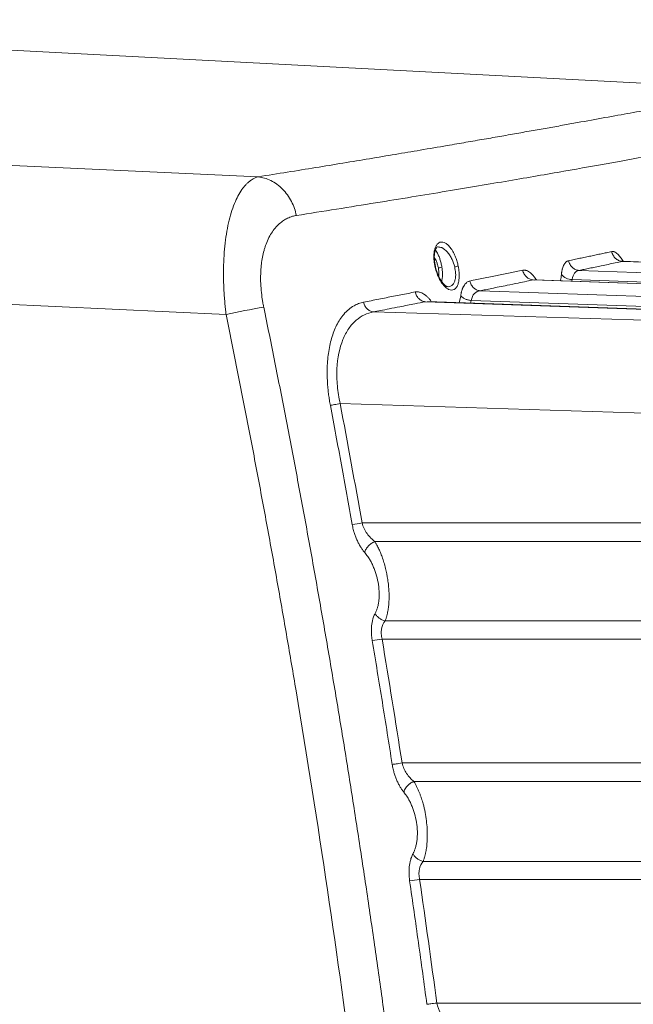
# Model space of a CAD drawing. Header units: millimetres. Extents: x 0 to 594, y 0 to 420.
# Tile 63 of 75: x 289 to 304, y 348 to 373. Entities that reach past the tile are written whole.
import ezdxf

# ---------------------------------------------------------------- set-up
doc = ezdxf.new("R2010")
doc.units = ezdxf.units.MM
doc.styles.add('SLDTEXTSTYLE1', font='TXT', dxfattribs={"width": 0.605})
doc.dimstyles.new('SLDDIMSTYLE1', dxfattribs={"dimtxt": 2.568319, "dimasz": 3.3, "dimexe": 0, "dimexo": 0.0625, "dimgap": 0.64208, "dimtad": 1, "dimdec": 0, "dimlfac": 5, "dimrnd": 1e-09, "dimzin": 12, "dimdsep": 46, "dimtxsty": 'SLDTEXTSTYLE1', "dimsah": 1, "dimcen": 0.09, "dimadec": 0, "dimazin": 3, "dimtfac": 1, "dimtdec": 1, "dimtofl": 0, "dimtmove": 0, "dimatfit": 3, "dimfxl": 0, "dimfrac": 2, "dimtolj": 1, "dimtzin": 12, "dimarcsym": 0})

# ---------------------------------------------------------------- blocks, each defined once
blk = doc.blocks.new('_D_6')
at = {"color": 7, "linetype": 'Continuous', "lineweight": 0}
for p, q in [((330.793, 372.004), (330.793, 209.104)), ((246.705, 327.56), (246.705, 209.104)), ((284.585, 214.636), (283.997, 214.636)), ((283.997, 214.636), (283.997, 210.692)), ((292.914, 214.636), (293.502, 214.636)), ((293.502, 214.636), (293.502, 210.692)), ((283.997, 210.692), (284.585, 210.692)), ((293.502, 210.692), (292.914, 210.692)), ((246.705, 210.104), (330.793, 210.104))]:
    blk.add_line(p, q, dxfattribs=at)
for points in [[(246.705, 210.104), (250.005, 209.604), (250.005, 210.604)], [(330.793, 210.104), (327.493, 210.604), (327.493, 209.604)]]:
    blk.add_solid(points, dxfattribs=at)
at = {"color": 7, "linetype": 'Continuous', "lineweight": 0, "char_height": 2.6458, "attachment_point": 1, "style": 'SLDTEXTSTYLE1'}
for s, insert in [('420', (285.81, 218.635)), ('16,6', (285.32, 214.103))]:
    blk.add_mtext(s, dxfattribs=dict(at, insert=insert))

msp = doc.modelspace()

# ---------------------------------------------------------------- linework, layer by layer
at = {"color": 7, "linetype": 'Continuous', "lineweight": 15}
for p, q in [((307.169, 371.166), (273.993, 372.904)), ((294.708, 368.981), (273.993, 369.945)), ((326.475, 366.079), (303.804, 366.873)), ((326.472, 366.077), (303.81, 366.871)), ((302.729, 366.644), (326.472, 365.811)), ((293.905, 365.546), (273.993, 366.476)), ((293.905, 365.546), (273.993, 366.476)), ((326.472, 365.534), (301.579, 366.407)), ((326.474, 365.536), (301.618, 366.408)), ((302.552, 366.415), (326.465, 365.578)), ((300.254, 366.137), (326.472, 365.216)), ((326.472, 364.895), (298.885, 365.864)), ((326.478, 364.898), (298.939, 365.865)), ((300.03, 365.893), (326.464, 364.966)), ((297.588, 365.608), (326.472, 364.712)), ((296.756, 363.318), (326.472, 362.394)), ((326.472, 360.338), (297.303, 360.339)), ((326.466, 359.872), (297.621, 359.873)), ((326.465, 357.894), (297.881, 357.894)), ((326.472, 357.441), (297.804, 357.441)), ((298.303, 354.346), (326.472, 354.346)), ((298.599, 353.885), (326.466, 353.883)), ((326.465, 351.89), (298.829, 351.889)), ((326.472, 351.438), (298.741, 351.437)), ((299.171, 348.352), (326.472, 348.352))]:
    msp.add_line(p, q, dxfattribs=at)
at = {"color": 8, "linetype": 'Continuous', "lineweight": 15}
for p, q in [((303.81, 366.87), (303.837, 366.868)), ((301.579, 366.406), (301.618, 366.404)), ((302.545, 366.375), (302.552, 366.415)), ((299.728, 365.837), (299.77, 366.011)), ((300.014, 365.827), (300.03, 365.893))]:
    msp.add_line(p, q, dxfattribs=at)
at = {"color": 7, "linetype": 'Continuous', "lineweight": 15}
for centre, radius, start, end in [((302.56, 366.777), 0.362, 220.5446, 268.8506), ((302.587, 323.393), 43.038, 100.3614, 101.637), ((295.691, 369.277), 9.083, 278.6559, 280.226), ((296.147, 367.219), 9.918, 278.1754, 279.6152), ((296.953, 363.61), 12.304, 277.1936, 278.3572)]:
    msp.add_arc(centre, radius, start, end, dxfattribs=at)
at = {"color": 8, "linetype": 'Continuous', "lineweight": 15}
for points, knots in [([(294.708, 368.981), (294.952, 369.02), (295.439, 369.098), (296.145, 369.212), (296.83, 369.324), (297.494, 369.434), (298.137, 369.542), (298.786, 369.652), (299.373, 369.752), (299.903, 369.843), (300.356, 369.922), (300.795, 369.998), (301.22, 370.073), (301.63, 370.146), (302.027, 370.216), (302.409, 370.284), (302.895, 370.372), (303.466, 370.475), (304.099, 370.591), (304.696, 370.701), (305.246, 370.804), (305.749, 370.898), (306.216, 370.986), (306.623, 371.063), (306.933, 371.122), (307.126, 371.159), (307.147, 371.163), (307.158, 371.165)], [0, 0, 0, 0, 0.030228, 0.060432, 0.090619, 0.120796, 0.150972, 0.181153, 0.215338, 0.239741, 0.264131, 0.288514, 0.312891, 0.337269, 0.36165, 0.386038, 0.410437, 0.458563, 0.506634, 0.556413, 0.609977, 0.663766, 0.721064, 0.790324, 0.859894, 0.931472, 1, 1, 1, 1]), ([(295.662, 368.015), (296.333, 368.122), (297.656, 368.331), (299.415, 368.62), (300.983, 368.884), (302.358, 369.122), (303.556, 369.334), (304.587, 369.52), (305.525, 369.69), (306.359, 369.843), (307.071, 369.974), (307.619, 370.076), (308.001, 370.149), (308.234, 370.193), (308.259, 370.198), (308.272, 370.2)], [0, 0, 0, 0, 0.083376, 0.164235, 0.242584, 0.318433, 0.391788, 0.462659, 0.531052, 0.611269, 0.690858, 0.769827, 0.848186, 0.925945, 1, 1, 1, 1]), ([(299.135, 367.149), (299.149, 367.134), (299.178, 367.101), (299.217, 367.017), (299.252, 366.924), (299.28, 366.825), (299.292, 366.756), (299.298, 366.722)], [0, 0, 0, 0, 0.195692, 0.415269, 0.610563, 0.811224, 1, 1, 1, 1]), ([(299.202, 367.23), (299.233, 367.228), (299.309, 367.222), (299.416, 367.131), (299.5, 367.017), (299.567, 366.898), (299.598, 366.796), (299.618, 366.733)], [0, 0, 0, 0, 0.203828, 0.499345, 0.6465, 0.778628, 1, 1, 1, 1]), ([(299.112, 366.964), (299.13, 366.933), (299.16, 366.881), (299.191, 366.788), (299.204, 366.734), (299.21, 366.706)], [0, 0, 0, 0, 0.433542, 0.717279, 1, 1, 1, 1]), ([(299.21, 366.706), (299.214, 366.679), (299.223, 366.625), (299.226, 366.553), (299.222, 366.512), (299.22, 366.495)], [0, 0, 0, 0, 0.36258, 0.72464, 1, 1, 1, 1]), ([(299.298, 366.722), (299.303, 366.687), (299.312, 366.619), (299.314, 366.521), (299.309, 366.434), (299.299, 366.389), (299.294, 366.367)], [0, 0, 0, 0, 0.258576, 0.513331, 0.767635, 1, 1, 1, 1]), ([(299.618, 366.733), (299.628, 366.68), (299.644, 366.597), (299.643, 366.491), (299.632, 366.411), (299.607, 366.339), (299.568, 366.281), (299.516, 366.242), (299.474, 366.238), (299.451, 366.235)], [0, 0, 0, 0, 0.194028, 0.305405, 0.418146, 0.548488, 0.688061, 0.836589, 1, 1, 1, 1]), ([(302.257, 366.385), (302.259, 366.392), (302.272, 366.436), (302.279, 366.493), (302.285, 366.542)], [0, 0, 0, 0, 0.138635, 1, 1, 1, 1])]:
    msp.add_open_spline(points, degree=3, knots=knots, dxfattribs=at)
at = {"color": 7, "linetype": 'Continuous', "lineweight": 15}
for points, knots in [([(293.905, 365.546), (293.902, 365.574), (293.895, 365.631), (293.886, 365.715), (293.878, 365.799), (293.871, 365.883), (293.864, 365.966), (293.858, 366.049), (293.853, 366.132), (293.849, 366.214), (293.846, 366.295), (293.843, 366.376), (293.842, 366.456), (293.841, 366.535), (293.841, 366.614), (293.843, 366.777), (293.852, 367.02), (293.88, 367.333), (293.923, 367.628), (293.98, 367.901), (294.051, 368.15), (294.133, 368.365), (294.225, 368.55), (294.306, 368.674), (294.373, 368.756), (294.422, 368.809), (294.474, 368.856), (294.529, 368.898), (294.586, 368.933), (294.646, 368.962), (294.687, 368.975), (294.708, 368.981)], [0, 0, 0, 0, 0.016227, 0.032403, 0.048529, 0.064609, 0.080643, 0.096635, 0.112584, 0.128495, 0.144368, 0.160205, 0.17601, 0.191783, 0.207526, 0.223242, 0.290505, 0.358396, 0.427068, 0.496671, 0.566064, 0.637572, 0.703987, 0.773027, 0.802942, 0.833687, 0.865266, 0.897683, 0.930943, 0.965047, 1, 1, 1, 1]), ([(294.708, 368.981), (294.811, 368.968), (294.918, 368.938), (295.127, 368.835), (295.227, 368.763), (295.404, 368.585), (295.48, 368.479), (295.597, 368.253), (295.638, 368.133), (295.662, 368.015)], [0, 0, 0, 0, 0.25, 0.25, 0.5, 0.5, 0.75, 0.75, 1, 1, 1, 1]), ([(294.846, 365.729), (294.843, 365.741), (294.837, 365.773), (294.825, 365.839), (294.803, 365.966), (294.781, 366.151), (294.766, 366.384), (294.769, 366.571), (294.778, 366.71), (294.79, 366.831), (294.813, 366.979), (294.846, 367.119), (294.878, 367.225), (294.938, 367.396), (295.056, 367.625), (295.221, 367.807), (295.364, 367.909), (295.456, 367.956), (295.524, 367.982), (295.573, 367.997), (295.615, 368.007), (295.646, 368.013), (295.662, 368.015)], [0, 0, 0, 0, 0.009915, 0.027103, 0.055331, 0.115968, 0.182197, 0.252816, 0.280273, 0.308203, 0.365327, 0.42384, 0.453514, 0.483404, 0.621984, 0.762174, 0.828215, 0.890551, 0.927732, 0.947738, 0.973855, 1, 1, 1, 1]), ([(299.125, 366.748), (299.123, 366.758), (299.119, 366.777), (299.114, 366.806), (299.109, 366.835), (299.104, 366.873), (299.1, 366.921), (299.097, 366.994), (299.101, 367.081), (299.117, 367.169), (299.144, 367.244), (299.179, 367.3), (299.223, 367.338), (299.271, 367.355), (299.326, 367.353), (299.388, 367.329), (299.456, 367.277), (299.515, 367.208), (299.558, 367.142), (299.589, 367.089), (299.616, 367.034), (299.641, 366.975), (299.662, 366.917), (299.68, 366.861), (299.695, 366.805), (299.703, 366.769), (299.707, 366.751)], [0, 0, 0, 0, 0.01477, 0.029396, 0.043919, 0.058383, 0.087793, 0.117091, 0.172511, 0.232191, 0.285193, 0.346279, 0.404201, 0.462532, 0.522382, 0.587903, 0.661454, 0.738913, 0.779413, 0.811864, 0.847417, 0.882736, 0.913764, 0.944465, 0.972303, 1, 1, 1, 1]), ([(299.137, 366.739), (299.126, 366.801), (299.106, 366.914), (299.11, 367.05), (299.128, 367.136), (299.154, 367.198), (299.181, 367.231), (299.196, 367.233), (299.205, 367.235)], [0, 0, 0, 0, 0.212406, 0.38541, 0.52253, 0.625205, 0.772473, 1, 1, 1, 1]), ([(302.464, 366.887), (302.512, 366.897), (302.606, 366.917), (302.746, 366.946), (302.884, 366.975), (303.02, 367.004), (303.153, 367.032), (303.285, 367.06), (303.415, 367.087), (303.5, 367.105), (303.543, 367.114)], [0, 0, 0, 0, 0.126429, 0.25245, 0.378062, 0.503266, 0.628061, 0.752448, 0.876428, 1, 1, 1, 1]), ([(303.543, 367.114), (303.547, 367.115), (303.555, 367.116), (303.567, 367.116), (303.58, 367.115), (303.593, 367.113), (303.616, 367.106), (303.65, 367.088), (303.692, 367.054), (303.73, 367.013), (303.763, 366.971), (303.795, 366.924), (303.815, 366.889), (303.825, 366.872)], [0, 0, 0, 0, 0.048311, 0.096608, 0.144967, 0.193461, 0.242162, 0.397485, 0.553989, 0.671171, 0.788806, 0.894355, 1, 1, 1, 1]), ([(303.81, 366.87), (303.777, 366.872), (303.744, 366.881), (303.685, 366.907), (303.659, 366.925), (303.616, 366.964), (303.596, 366.989), (303.562, 367.046), (303.55, 367.079), (303.543, 367.114)], [0, 0, 0, 0, 0.25, 0.25, 0.5, 0.5, 0.75, 0.75, 1, 1, 1, 1]), ([(302.285, 366.542), (302.286, 366.552), (302.288, 366.574), (302.293, 366.604), (302.298, 366.633), (302.304, 366.661), (302.314, 366.7), (302.329, 366.746), (302.351, 366.793), (302.376, 366.83), (302.4, 366.855), (302.423, 366.871), (302.443, 366.882), (302.457, 366.886), (302.464, 366.887)], [0, 0, 0, 0, 0.053181, 0.106265, 0.159381, 0.212658, 0.266227, 0.393537, 0.521715, 0.639395, 0.758425, 0.838545, 0.918959, 1, 1, 1, 1]), ([(302.729, 366.644), (302.695, 366.646), (302.663, 366.655), (302.605, 366.681), (302.58, 366.699), (302.537, 366.738), (302.517, 366.762), (302.484, 366.82), (302.471, 366.853), (302.464, 366.887)], [0, 0, 0, 0, 0.25, 0.25, 0.5, 0.5, 0.75, 0.75, 1, 1, 1, 1]), ([(302.729, 366.644), (302.771, 366.652), (302.858, 366.671), (302.992, 366.699), (303.135, 366.728), (303.35, 366.774), (303.577, 366.821), (303.75, 366.858), (303.81, 366.87)], [0, 0, 0, 0, 0.111182, 0.231581, 0.361196, 0.500026, 0.82589, 1, 1, 1, 1]), ([(303.831, 366.871), (303.821, 366.872), (303.805, 366.873), (303.802, 366.873), (303.801, 366.873)], [0, 0, 0, 0, 0.611496, 1, 1, 1, 1]), ([(299.707, 366.751), (299.709, 366.74), (299.713, 366.719), (299.718, 366.687), (299.723, 366.656), (299.726, 366.625), (299.729, 366.594), (299.731, 366.556), (299.732, 366.512), (299.731, 366.463), (299.726, 366.416), (299.717, 366.352), (299.696, 366.278), (299.657, 366.208), (299.603, 366.162), (299.538, 366.147), (299.466, 366.166), (299.395, 366.214), (299.328, 366.284), (299.274, 366.361), (299.234, 366.434), (299.204, 366.497), (299.179, 366.558), (299.158, 366.621), (299.139, 366.684), (299.129, 366.727), (299.125, 366.748)], [0, 0, 0, 0, 0.016177, 0.032199, 0.048121, 0.063997, 0.079883, 0.095835, 0.123126, 0.150552, 0.178386, 0.206443, 0.269858, 0.337831, 0.41183, 0.490184, 0.570137, 0.647043, 0.718564, 0.78437, 0.827969, 0.864467, 0.900513, 0.934158, 0.967182, 1, 1, 1, 1]), ([(299.453, 366.235), (299.43, 366.241), (299.391, 366.251), (299.298, 366.349), (299.223, 366.478), (299.165, 366.623), (299.143, 366.714), (299.132, 366.761)], [0, 0, 0, 0, 0.275503, 0.474769, 0.706663, 0.845742, 1, 1, 1, 1]), ([(299.21, 366.706), (299.216, 366.707), (299.227, 366.709), (299.258, 366.714), (299.278, 366.718), (299.298, 366.722)], [0, 0, 0, 0, 0.5, 0.5, 1, 1, 1, 1]), ([(299.707, 366.751), (299.698, 366.749), (299.684, 366.746), (299.651, 366.739), (299.633, 366.736), (299.618, 366.733)], [0, 0, 0, 0, 0.5, 0.5, 1, 1, 1, 1]), ([(299.997, 366.38), (300.055, 366.392), (300.17, 366.415), (300.341, 366.45), (300.51, 366.484), (300.676, 366.518), (300.84, 366.552), (301.002, 366.585), (301.161, 366.618), (301.266, 366.639), (301.319, 366.65)], [0, 0, 0, 0, 0.126575, 0.2527, 0.378374, 0.503599, 0.628374, 0.752698, 0.876574, 1, 1, 1, 1]), ([(301.319, 366.65), (301.324, 366.651), (301.334, 366.653), (301.351, 366.653), (301.367, 366.653), (301.384, 366.65), (301.4, 366.646), (301.427, 366.637), (301.463, 366.619), (301.509, 366.587), (301.554, 366.545), (301.594, 366.5), (301.63, 366.453), (301.651, 366.421), (301.661, 366.406)], [0, 0, 0, 0, 0.049589, 0.099186, 0.148873, 0.198729, 0.248833, 0.299264, 0.430301, 0.561958, 0.687938, 0.814182, 0.90725, 1, 1, 1, 1]), ([(301.579, 366.406), (301.547, 366.409), (301.515, 366.418), (301.458, 366.444), (301.433, 366.462), (301.391, 366.501), (301.371, 366.525), (301.338, 366.583), (301.326, 366.615), (301.319, 366.65)], [0, 0, 0, 0, 0.25, 0.25, 0.5, 0.5, 0.75, 0.75, 1, 1, 1, 1]), ([(302.552, 366.415), (302.562, 366.483), (302.583, 366.539), (302.645, 366.616), (302.684, 366.638), (302.729, 366.644)], [0, 0, 0, 0, 0.5, 0.5, 1, 1, 1, 1]), ([(299.77, 366.011), (299.771, 366.022), (299.774, 366.044), (299.78, 366.075), (299.787, 366.105), (299.794, 366.133), (299.802, 366.16), (299.812, 366.186), (299.822, 366.21), (299.832, 366.233), (299.85, 366.266), (299.875, 366.303), (299.907, 366.336), (299.938, 366.358), (299.967, 366.373), (299.987, 366.378), (299.997, 366.38)], [0, 0, 0, 0, 0.050734, 0.101277, 0.151757, 0.202298, 0.253026, 0.304068, 0.355544, 0.407574, 0.460273, 0.588793, 0.717969, 0.810621, 0.904451, 1, 1, 1, 1]), ([(300.254, 366.137), (300.222, 366.139), (300.19, 366.148), (300.135, 366.175), (300.11, 366.193), (300.069, 366.232), (300.049, 366.256), (300.017, 366.313), (300.004, 366.346), (299.997, 366.38)], [0, 0, 0, 0, 0.25, 0.25, 0.5, 0.5, 0.75, 0.75, 1, 1, 1, 1]), ([(300.254, 366.137), (300.298, 366.146), (300.396, 366.165), (300.554, 366.197), (300.735, 366.234), (300.955, 366.279), (301.186, 366.326), (301.402, 366.37), (301.526, 366.395), (301.579, 366.406)], [0, 0, 0, 0, 0.097167, 0.212915, 0.347242, 0.50015, 0.708632, 0.875249, 1, 1, 1, 1]), ([(297.34, 365.852), (297.404, 365.864), (297.532, 365.889), (297.721, 365.926), (297.908, 365.963), (298.093, 366), (298.275, 366.036), (298.455, 366.071), (298.574, 366.095), (298.633, 366.107)], [0, 0, 0, 0, 0.144727, 0.28883, 0.43231, 0.575167, 0.717401, 0.859012, 1, 1, 1, 1]), ([(298.633, 366.107), (298.64, 366.108), (298.653, 366.11), (298.674, 366.111), (298.696, 366.11), (298.718, 366.107), (298.75, 366.1), (298.794, 366.085), (298.848, 366.055), (298.902, 366.015), (298.953, 365.968), (299, 365.916), (299.03, 365.877), (299.045, 365.857)], [0, 0, 0, 0, 0.052821, 0.105706, 0.158752, 0.212056, 0.265713, 0.395174, 0.524802, 0.651128, 0.777878, 0.889124, 1, 1, 1, 1]), ([(298.885, 365.863), (298.853, 365.866), (298.823, 365.875), (298.768, 365.902), (298.744, 365.919), (298.703, 365.959), (298.684, 365.983), (298.652, 366.04), (298.64, 366.072), (298.633, 366.107)], [0, 0, 0, 0, 0.25, 0.25, 0.5, 0.5, 0.75, 0.75, 1, 1, 1, 1]), ([(300.03, 365.893), (300.043, 365.965), (300.072, 366.025), (300.151, 366.107), (300.2, 366.13), (300.254, 366.137)], [0, 0, 0, 0, 0.5, 0.5, 1, 1, 1, 1]), ([(296.511, 363.275), (296.507, 363.298), (296.499, 363.342), (296.488, 363.409), (296.478, 363.475), (296.469, 363.541), (296.46, 363.607), (296.453, 363.672), (296.442, 363.788), (296.432, 363.954), (296.43, 364.167), (296.44, 364.375), (296.468, 364.645), (296.536, 364.962), (296.642, 365.236), (296.751, 365.425), (296.852, 365.559), (296.968, 365.676), (297.075, 365.751), (297.16, 365.794), (297.218, 365.818), (297.278, 365.838), (297.319, 365.847), (297.34, 365.852)], [0, 0, 0, 0, 0.016977, 0.033846, 0.050621, 0.067315, 0.083942, 0.100517, 0.117053, 0.17249, 0.227951, 0.284711, 0.341452, 0.457501, 0.579742, 0.644664, 0.711135, 0.789619, 0.86881, 0.90111, 0.933706, 0.966652, 1, 1, 1, 1]), ([(297.588, 365.608), (297.557, 365.611), (297.527, 365.62), (297.473, 365.647), (297.449, 365.665), (297.409, 365.704), (297.391, 365.729), (297.359, 365.785), (297.347, 365.818), (297.34, 365.852)], [0, 0, 0, 0, 0.25, 0.25, 0.5, 0.5, 0.75, 0.75, 1, 1, 1, 1]), ([(297.588, 365.608), (297.646, 365.619), (297.779, 365.645), (297.999, 365.688), (298.286, 365.745), (298.587, 365.804), (298.798, 365.846), (298.885, 365.863)], [0, 0, 0, 0, 0.131477, 0.298224, 0.500245, 0.793808, 1, 1, 1, 1]), ([(300.03, 365.893), (300.017, 365.894), (300.004, 365.896), (299.98, 365.9), (299.968, 365.903), (299.933, 365.912), (299.909, 365.919), (299.863, 365.939), (299.841, 365.951), (299.801, 365.979), (299.783, 365.995), (299.77, 366.011)], [0, 0, 0, 0, 0.125, 0.125, 0.25, 0.25, 0.5, 0.5, 0.75, 0.75, 1, 1, 1, 1]), ([(297.585, 270.826), (297.62, 271.07), (297.69, 271.56), (297.793, 272.294), (297.893, 273.028), (297.992, 273.763), (298.089, 274.497), (298.183, 275.231), (298.276, 275.965), (298.367, 276.7), (298.456, 277.434), (298.542, 278.168), (298.627, 278.902), (298.71, 279.636), (298.79, 280.37), (298.869, 281.104), (298.946, 281.838), (299.021, 282.571), (299.094, 283.305), (299.164, 284.039), (299.233, 284.772), (299.3, 285.505), (299.365, 286.239), (299.428, 286.972), (299.489, 287.705), (299.548, 288.438), (299.605, 289.17), (299.66, 289.903), (299.713, 290.635), (299.764, 291.368), (299.814, 292.1), (299.861, 292.832), (299.906, 293.564), (299.95, 294.295), (299.991, 295.027), (300.031, 295.758), (300.068, 296.489), (300.104, 297.22), (300.138, 297.95), (300.169, 298.681), (300.199, 299.411), (300.227, 300.141), (300.253, 300.871), (300.277, 301.601), (300.3, 302.33), (300.32, 303.059), (300.338, 303.788), (300.355, 304.517), (300.369, 305.245), (300.382, 305.973), (300.392, 306.701), (300.401, 307.429), (300.408, 308.156), (300.413, 308.883), (300.416, 309.61), (300.417, 310.336), (300.417, 311.063), (300.414, 311.788), (300.41, 312.514), (300.403, 313.239), (300.395, 313.964), (300.385, 314.689), (300.373, 315.414), (300.359, 316.138), (300.343, 316.861), (300.326, 317.585), (300.306, 318.308), (300.285, 319.03), (300.262, 319.753), (300.237, 320.475), (300.21, 321.196), (300.181, 321.918), (300.15, 322.639), (300.118, 323.359), (300.083, 324.079), (300.047, 324.799), (300.009, 325.519), (299.969, 326.238), (299.927, 326.956), (299.884, 327.674), (299.838, 328.392), (299.791, 329.11), (299.742, 329.826), (299.691, 330.543), (299.638, 331.259), (299.584, 331.975), (299.527, 332.69), (299.469, 333.405), (299.409, 334.119), (299.347, 334.833), (299.283, 335.547), (299.218, 336.26), (299.15, 336.972), (299.081, 337.684), (299.01, 338.396), (298.937, 339.107), (298.863, 339.817), (298.786, 340.528), (298.708, 341.237), (298.628, 341.946), (298.546, 342.655), (298.462, 343.363), (298.377, 344.071), (298.29, 344.778), (298.201, 345.485), (298.11, 346.191), (298.017, 346.896), (297.923, 347.601), (297.827, 348.306), (297.729, 349.01), (297.629, 349.713), (297.527, 350.416), (297.424, 351.118), (297.319, 351.82), (297.212, 352.521), (297.103, 353.222), (296.993, 353.922), (296.881, 354.621), (296.767, 355.32), (296.651, 356.018), (296.533, 356.716), (296.414, 357.413), (296.293, 358.109), (296.17, 358.805), (296.046, 359.501), (295.92, 360.195), (295.791, 360.889), (295.662, 361.582), (295.53, 362.275), (295.397, 362.967), (295.262, 363.659), (295.125, 364.349), (294.987, 365.039), (294.893, 365.499), (294.846, 365.729)], [0, 0, 0, 0, 0.007776, 0.015549, 0.023319, 0.031086, 0.03885, 0.046611, 0.054369, 0.062125, 0.069877, 0.077626, 0.085373, 0.093116, 0.100856, 0.108593, 0.116328, 0.124059, 0.131787, 0.139512, 0.147234, 0.154953, 0.162669, 0.170382, 0.178092, 0.185798, 0.193502, 0.201202, 0.2089, 0.216594, 0.224285, 0.231973, 0.239658, 0.24734, 0.255018, 0.262694, 0.270366, 0.278036, 0.285702, 0.293365, 0.301025, 0.308682, 0.316336, 0.323987, 0.331635, 0.33928, 0.346921, 0.35456, 0.362195, 0.369828, 0.377457, 0.385083, 0.392706, 0.400326, 0.407943, 0.415557, 0.423168, 0.430776, 0.438381, 0.445983, 0.453582, 0.461177, 0.46877, 0.476359, 0.483946, 0.491529, 0.49911, 0.506687, 0.514261, 0.521832, 0.5294, 0.536965, 0.544527, 0.552086, 0.559642, 0.567195, 0.574744, 0.582291, 0.589834, 0.597375, 0.604912, 0.612446, 0.619977, 0.627506, 0.635031, 0.642553, 0.650071, 0.657587, 0.6651, 0.67261, 0.680116, 0.68762, 0.69512, 0.702618, 0.710112, 0.717603, 0.725092, 0.732577, 0.740059, 0.747538, 0.755014, 0.762487, 0.769957, 0.777424, 0.784887, 0.792348, 0.799806, 0.80726, 0.814712, 0.82216, 0.829606, 0.837048, 0.844488, 0.851924, 0.859357, 0.866788, 0.874215, 0.881639, 0.88906, 0.896478, 0.903892, 0.911304, 0.918713, 0.926118, 0.93352, 0.940919, 0.948316, 0.955708, 0.963098, 0.970485, 0.977868, 0.985249, 0.992626, 1, 1, 1, 1]), ([(296.756, 363.318), (296.724, 363.465), (296.701, 363.614), (296.674, 363.905), (296.67, 364.049), (296.689, 364.462), (296.741, 364.712), (296.866, 365.02), (296.916, 365.112), (297.026, 365.272), (297.087, 365.341), (297.284, 365.513), (297.432, 365.582), (297.588, 365.608)], [0, 0, 0, 0, 0.125, 0.125, 0.25, 0.25, 0.5, 0.5, 0.625, 0.625, 0.75, 0.75, 1, 1, 1, 1]), ([(296.625, 270.947), (296.658, 271.176), (296.723, 271.633), (296.819, 272.319), (296.913, 273.005), (297.006, 273.691), (297.097, 274.378), (297.186, 275.065), (297.273, 275.752), (297.359, 276.44), (297.442, 277.127), (297.525, 277.815), (297.605, 278.503), (297.684, 279.192), (297.761, 279.88), (297.836, 280.569), (297.91, 281.258), (297.981, 281.947), (298.052, 282.636), (298.12, 283.326), (298.187, 284.016), (298.252, 284.706), (298.315, 285.396), (298.376, 286.087), (298.436, 286.778), (298.494, 287.469), (298.55, 288.16), (298.605, 288.851), (298.658, 289.543), (298.709, 290.235), (298.758, 290.927), (298.806, 291.619), (298.852, 292.312), (298.896, 293.005), (298.939, 293.698), (298.98, 294.391), (299.12, 296.879), (299.31, 301.163), (299.447, 307.243), (299.451, 313.319), (299.346, 318.288), (299.203, 322.149), (299.032, 325.775), (298.752, 330.281), (298.314, 335.627), (297.779, 340.933), (297.159, 346.107), (296.456, 351.176), (295.861, 354.94), (295.428, 357.484), (295.193, 358.823), (294.95, 360.165), (294.7, 361.508), (294.443, 362.852), (294.178, 364.199), (293.996, 365.097), (293.905, 365.546)], [0, 0, 0, 0, 0.0072862, 0.0145721, 0.0218578, 0.0291433, 0.0364287, 0.0437141, 0.0509995, 0.0582848, 0.0655703, 0.0728559, 0.0801416, 0.0874276, 0.0947138, 0.1020003, 0.1092872, 0.1165745, 0.1238622, 0.1311505, 0.1384392, 0.1457286, 0.1530185, 0.1603092, 0.1676005, 0.1748927, 0.1821856, 0.1894795, 0.1967742, 0.2040699, 0.2113665, 0.2186643, 0.2259631, 0.233263, 0.2405642, 0.2478665, 0.2551702, 0.3191862, 0.383115, 0.4469873, 0.5108338, 0.5398617, 0.5688538, 0.6253218, 0.6822567, 0.738031, 0.7935381, 0.8466101, 0.8994481, 0.9137154, 0.9280145, 0.9423457, 0.9567095, 0.9711063, 0.9855363, 1, 1, 1, 1]), ([(296.625, 270.947), (296.658, 271.176), (296.723, 271.633), (296.819, 272.319), (296.913, 273.005), (297.006, 273.691), (297.097, 274.378), (297.186, 275.065), (297.273, 275.752), (297.359, 276.44), (297.442, 277.127), (297.525, 277.815), (297.605, 278.503), (297.684, 279.192), (297.761, 279.88), (297.836, 280.569), (297.91, 281.258), (297.981, 281.947), (298.052, 282.636), (298.12, 283.326), (298.187, 284.016), (298.252, 284.706), (298.315, 285.396), (298.376, 286.087), (298.436, 286.778), (298.494, 287.469), (298.55, 288.16), (298.605, 288.851), (298.658, 289.543), (298.709, 290.235), (298.758, 290.927), (298.806, 291.619), (298.852, 292.312), (298.896, 293.005), (298.939, 293.698), (298.98, 294.391), (299.12, 296.879), (299.31, 301.163), (299.447, 307.243), (299.451, 313.319), (299.346, 318.288), (299.203, 322.149), (299.032, 325.775), (298.752, 330.281), (298.314, 335.627), (297.779, 340.933), (297.159, 346.107), (296.456, 351.176), (295.861, 354.94), (295.428, 357.484), (295.193, 358.823), (294.95, 360.165), (294.7, 361.508), (294.443, 362.852), (294.178, 364.199), (293.996, 365.097), (293.905, 365.546)], [0, 0, 0, 0, 0.0072862, 0.0145721, 0.0218578, 0.0291433, 0.0364287, 0.0437141, 0.0509995, 0.0582848, 0.0655703, 0.0728559, 0.0801416, 0.0874276, 0.0947138, 0.1020003, 0.1092872, 0.1165745, 0.1238622, 0.1311505, 0.1384392, 0.1457286, 0.1530185, 0.1603092, 0.1676005, 0.1748927, 0.1821856, 0.1894795, 0.1967742, 0.2040699, 0.2113665, 0.2186643, 0.2259631, 0.233263, 0.2405642, 0.2478665, 0.2551702, 0.3191862, 0.383115, 0.4469873, 0.5108338, 0.5398617, 0.5688538, 0.6253218, 0.6822567, 0.738031, 0.7935381, 0.8466101, 0.8994481, 0.9137154, 0.9280145, 0.9423457, 0.9567095, 0.9711063, 0.9855363, 1, 1, 1, 1]), ([(296.756, 363.318), (296.709, 363.309), (296.658, 363.3), (296.571, 363.285), (296.535, 363.279), (296.511, 363.275)], [0, 0, 0, 0, 0.5, 0.5, 1, 1, 1, 1]), ([(297.058, 360.298), (297.013, 360.547), (296.924, 361.045), (296.788, 361.791), (296.651, 362.534), (296.558, 363.028), (296.511, 363.275)], [0, 0, 0, 0, 0.251098, 0.501464, 0.751098, 1, 1, 1, 1]), ([(297.371, 359.6), (297.363, 359.61), (297.347, 359.629), (297.323, 359.66), (297.3, 359.692), (297.278, 359.726), (297.246, 359.776), (297.208, 359.845), (297.166, 359.935), (297.129, 360.027), (297.103, 360.108), (297.083, 360.179), (297.069, 360.238), (297.062, 360.278), (297.058, 360.298)], [0, 0, 0, 0, 0.058834, 0.117061, 0.174791, 0.232134, 0.289204, 0.42109, 0.550164, 0.669078, 0.786279, 0.857976, 0.929084, 1, 1, 1, 1]), ([(297.621, 359.873), (297.551, 359.926), (297.485, 359.994), (297.374, 360.152), (297.329, 360.244), (297.303, 360.339)], [0, 0, 0, 0, 0.5, 0.5, 1, 1, 1, 1]), ([(297.621, 359.873), (297.589, 359.861), (297.558, 359.844), (297.503, 359.805), (297.479, 359.783), (297.439, 359.739), (297.42, 359.714), (297.389, 359.659), (297.377, 359.629), (297.371, 359.6)], [0, 0, 0, 0, 0.25, 0.25, 0.5, 0.5, 0.75, 0.75, 1, 1, 1, 1]), ([(297.881, 357.894), (297.885, 357.904), (297.892, 357.923), (297.903, 357.953), (297.912, 357.983), (297.921, 358.014), (297.929, 358.045), (297.937, 358.076), (297.949, 358.135), (297.964, 358.225), (297.976, 358.354), (297.98, 358.489), (297.977, 358.631), (297.966, 358.777), (297.942, 358.971), (297.893, 359.218), (297.825, 359.442), (297.761, 359.606), (297.72, 359.695), (297.685, 359.764), (297.655, 359.819), (297.632, 359.854), (297.621, 359.873)], [0, 0, 0, 0, 0.020342, 0.040241, 0.059694, 0.078692, 0.097229, 0.1153, 0.132904, 0.196649, 0.258799, 0.321711, 0.384862, 0.448473, 0.514022, 0.636735, 0.773778, 0.833039, 0.89575, 0.925452, 0.960218, 1, 1, 1, 1]), ([(297.63, 358.082), (297.635, 358.091), (297.645, 358.109), (297.658, 358.138), (297.67, 358.169), (297.681, 358.201), (297.697, 358.252), (297.713, 358.324), (297.726, 358.422), (297.732, 358.526), (297.73, 358.67), (297.707, 358.858), (297.662, 359.041), (297.614, 359.179), (297.573, 359.277), (297.528, 359.369), (297.484, 359.445), (297.444, 359.506), (297.408, 359.555), (297.383, 359.585), (297.371, 359.6)], [0, 0, 0, 0, 0.025344, 0.050442, 0.075354, 0.100136, 0.124847, 0.187293, 0.249224, 0.311347, 0.373456, 0.497615, 0.622241, 0.684474, 0.747688, 0.810189, 0.873636, 0.915345, 0.95741, 1, 1, 1, 1]), ([(297.557, 357.402), (297.556, 357.412), (297.552, 357.432), (297.548, 357.463), (297.544, 357.499), (297.54, 357.54), (297.537, 357.604), (297.536, 357.685), (297.542, 357.779), (297.555, 357.868), (297.573, 357.939), (297.592, 357.997), (297.61, 358.041), (297.623, 358.068), (297.63, 358.082)], [0, 0, 0, 0, 0.038935, 0.077474, 0.115679, 0.175598, 0.236041, 0.363733, 0.49126, 0.620005, 0.751026, 0.833061, 0.915891, 1, 1, 1, 1]), ([(297.881, 357.894), (297.853, 357.9), (297.826, 357.91), (297.776, 357.934), (297.753, 357.948), (297.712, 357.978), (297.693, 357.996), (297.658, 358.036), (297.642, 358.058), (297.63, 358.082)], [0, 0, 0, 0, 0.25, 0.25, 0.5, 0.5, 0.75, 0.75, 1, 1, 1, 1]), ([(297.804, 357.441), (297.793, 357.484), (297.786, 357.528), (297.782, 357.615), (297.784, 357.657), (297.806, 357.775), (297.838, 357.843), (297.881, 357.894)], [0, 0, 0, 0, 0.25, 0.25, 0.5, 0.5, 1, 1, 1, 1]), ([(298.056, 354.31), (298.016, 354.569), (297.935, 355.086), (297.811, 355.86), (297.685, 356.632), (297.6, 357.146), (297.557, 357.402)], [0, 0, 0, 0, 0.251016, 0.501354, 0.751016, 1, 1, 1, 1]), ([(298.303, 354.346), (298.249, 354.337), (298.197, 354.33), (298.135, 354.321), (298.118, 354.318), (298.085, 354.314), (298.069, 354.311), (298.056, 354.31)], [0, 0, 0, 0, 0.5, 0.5, 0.75, 0.75, 1, 1, 1, 1]), ([(298.348, 353.619), (298.34, 353.628), (298.324, 353.648), (298.302, 353.678), (298.28, 353.71), (298.259, 353.744), (298.23, 353.794), (298.194, 353.862), (298.154, 353.951), (298.121, 354.042), (298.096, 354.123), (298.079, 354.192), (298.066, 354.251), (298.06, 354.29), (298.056, 354.31)], [0, 0, 0, 0, 0.058874, 0.117178, 0.175025, 0.232525, 0.289795, 0.420766, 0.548997, 0.668439, 0.785885, 0.857595, 0.928836, 1, 1, 1, 1]), ([(298.599, 353.885), (298.532, 353.938), (298.47, 354.005), (298.366, 354.162), (298.325, 354.252), (298.303, 354.346)], [0, 0, 0, 0, 0.5, 0.5, 1, 1, 1, 1]), ([(298.599, 353.885), (298.591, 353.882), (298.577, 353.876), (298.555, 353.866), (298.535, 353.854), (298.515, 353.842), (298.496, 353.829), (298.479, 353.815), (298.462, 353.801), (298.447, 353.787), (298.433, 353.772), (298.42, 353.757), (298.408, 353.741), (298.396, 353.725), (298.385, 353.708), (298.375, 353.69), (298.366, 353.673), (298.359, 353.655), (298.352, 353.637), (298.349, 353.625), (298.348, 353.619)], [0, 0, 0, 0, 0.063109, 0.125057, 0.185668, 0.244793, 0.302306, 0.358107, 0.412123, 0.464301, 0.514741, 0.565553, 0.617411, 0.670219, 0.723864, 0.778224, 0.833164, 0.888541, 0.944205, 1, 1, 1, 1]), ([(298.829, 351.889), (298.833, 351.9), (298.842, 351.922), (298.854, 351.956), (298.865, 351.991), (298.875, 352.027), (298.884, 352.063), (298.892, 352.1), (298.9, 352.137), (298.906, 352.174), (298.922, 352.273), (298.937, 352.446), (298.934, 352.683), (298.914, 352.908), (298.881, 353.117), (298.843, 353.279), (298.811, 353.392), (298.79, 353.46), (298.766, 353.53), (298.739, 353.602), (298.709, 353.675), (298.675, 353.747), (298.638, 353.818), (298.612, 353.862), (298.599, 353.885)], [0, 0, 0, 0, 0.022783, 0.045143, 0.067077, 0.088577, 0.109635, 0.130246, 0.150407, 0.170118, 0.189379, 0.303461, 0.416871, 0.502403, 0.593505, 0.690027, 0.721041, 0.754283, 0.789755, 0.827448, 0.867335, 0.909391, 0.953617, 1, 1, 1, 1]), ([(298.577, 352.08), (298.582, 352.089), (298.592, 352.108), (298.605, 352.138), (298.618, 352.169), (298.629, 352.201), (298.645, 352.252), (298.663, 352.325), (298.678, 352.424), (298.686, 352.529), (298.687, 352.674), (298.669, 352.864), (298.627, 353.049), (298.582, 353.189), (298.543, 353.289), (298.5, 353.383), (298.458, 353.46), (298.419, 353.522), (298.384, 353.573), (298.36, 353.603), (298.348, 353.619)], [0, 0, 0, 0, 0.025289, 0.050349, 0.075235, 0.100002, 0.124706, 0.18702, 0.248983, 0.311111, 0.373229, 0.497411, 0.622102, 0.68428, 0.747494, 0.810101, 0.873511, 0.915257, 0.957363, 1, 1, 1, 1]), ([(298.493, 351.404), (298.492, 351.415), (298.489, 351.438), (298.485, 351.473), (298.482, 351.508), (298.479, 351.542), (298.477, 351.597), (298.477, 351.671), (298.484, 351.763), (298.497, 351.853), (298.515, 351.927), (298.535, 351.988), (298.555, 352.036), (298.569, 352.065), (298.577, 352.08)], [0, 0, 0, 0, 0.044595, 0.088968, 0.133211, 0.177414, 0.22167, 0.344761, 0.468423, 0.599503, 0.732454, 0.820773, 0.909763, 1, 1, 1, 1]), ([(298.829, 351.889), (298.801, 351.895), (298.773, 351.906), (298.722, 351.93), (298.699, 351.944), (298.659, 351.975), (298.639, 351.993), (298.604, 352.034), (298.589, 352.056), (298.577, 352.08)], [0, 0, 0, 0, 0.25, 0.25, 0.5, 0.5, 0.75, 0.75, 1, 1, 1, 1]), ([(298.741, 351.437), (298.732, 351.481), (298.726, 351.525), (298.725, 351.611), (298.728, 351.652), (298.752, 351.77), (298.785, 351.837), (298.829, 351.889)], [0, 0, 0, 0, 0.25, 0.25, 0.5, 0.5, 1, 1, 1, 1]), ([(298.923, 348.321), (298.888, 348.579), (298.819, 349.094), (298.712, 349.866), (298.604, 350.636), (298.53, 351.148), (298.493, 351.404)], [0, 0, 0, 0, 0.250855, 0.50114, 0.750855, 1, 1, 1, 1]), ([(299.171, 348.352), (299.116, 348.345), (299.064, 348.338), (299.003, 348.331), (298.985, 348.328), (298.952, 348.324), (298.936, 348.323), (298.923, 348.321)], [0, 0, 0, 0, 0.5, 0.5, 0.75, 0.75, 1, 1, 1, 1]), ([(299.446, 347.895), (299.383, 347.948), (299.324, 348.015), (299.227, 348.17), (299.19, 348.26), (299.171, 348.352)], [0, 0, 0, 0, 0.5, 0.5, 1, 1, 1, 1])]:
    msp.add_open_spline(points, degree=3, knots=knots, dxfattribs=at)
for points in [[(297.303, 360.339), (297.126, 361.333), (296.944, 362.326), (296.756, 363.318)], [(298.303, 354.346), (298.143, 355.378), (297.976, 356.41), (297.804, 357.441)], [(299.171, 348.352), (299.034, 349.382), (298.89, 350.41), (298.741, 351.437)]]:
    msp.add_open_spline(points, degree=3, dxfattribs=at)

# ---------------------------------------------------------------- dimensions: what is measured, and where the dimension line sits
at = {"color": 7, "linetype": 'Continuous', "lineweight": 0}
dim = msp.add_linear_dim(base=(330.793, 210.104), p1=(246.705, 327.56), p2=(330.793, 372.004), dimstyle='SLDDIMSTYLE1', dxfattribs=at)
dim.commit()
dim.dimension.update_dxf_attribs({"geometry": '_D_6', "text_midpoint": (288.749, 210.104), "dimtype": 160})

doc.saveas('drawing.dxf')
